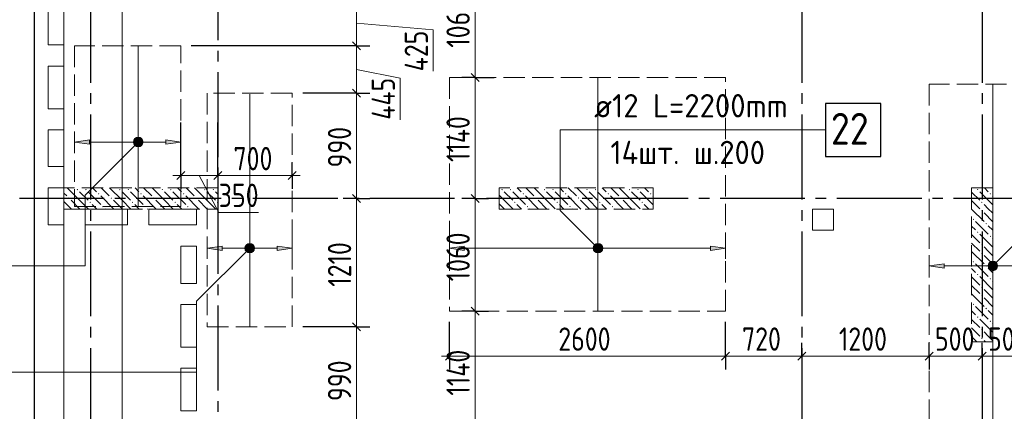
# Model space of a CAD drawing. Header units: millimetres. Extents: x 0 to 43617, y 0 to 59400.
# Tile 4 of 30: x 7257 to 16532, y 27125 to 30813. Entities that reach past the tile are written whole.
import ezdxf

# ---------------------------------------------------------------- set-up
doc = ezdxf.new("R2010")
doc.units = ezdxf.units.MM
doc.linetypes.add('______2', pattern=[270, 200, -70])
doc.linetypes.add('______5', pattern=[1100, 800, -100, 100, -100])
for name, color, linetype, lineweight in [('Standard', 7, 'Continuous', 25), ('ДОП Верх по Х', 7, 'Continuous', 25), ('ЖБ Пилон', 180, 'Continuous', 25), ('Оси', 40, '______5', 18), ('Позиционная метка номер позиции', 7, 'Continuous', 13), ('Примечания', 7, 'Continuous', 25)]:
    doc.layers.add(name, color=color, linetype=linetype, lineweight=lineweight)
doc.layers.add('ЖБ Перекрытие верхний уровень', color=7, linetype='Continuous', lineweight=25, true_color=0xe0e0ff)
doc.styles.add('GOST 2.304-81', font='txt')
doc.styles.add('ISOCPEUR', font='txt')

msp = doc.modelspace()

# ---------------------------------------------------------------- hatches: boundary and pattern name
at = {"layer": 'ДОП Верх по Х', "linetype": 'Continuous', "lineweight": 13, "transparency": 33554687}
for points in [[(7914, 29641), (7774, 29661), (7914, 29681)], [(9164, 28641), (9024, 28661), (9164, 28681)], [(11444.4, 28641), (11304.4, 28661), (11444.4, 28681)], [(15964, 28474.3), (15824, 28494.3), (15964, 28514.3)]]:
    msp.add_hatch(color=7, dxfattribs=at).paths.add_polyline_path(points, flags=16)
for points in [[(8341.7, 29642.3), (8341.7, 29679.8), (8336.5, 29661)], [(8341.7, 29679.8), (8355.2, 29628.8), (8355.2, 29693.3)], [(8341.7, 29679.8), (8341.7, 29642.3), (8355.2, 29628.8)], [(8355.2, 29693.3), (8374, 29623.5), (8374, 29698.5)], [(8355.2, 29693.3), (8355.2, 29628.8), (8374, 29623.5)], [(8374, 29698.5), (8374, 29623.5), (8392.7, 29628.8)], [(8374, 29698.5), (8392.7, 29628.8), (8392.7, 29693.3)], [(8392.7, 29693.3), (8392.7, 29628.8), (8406.2, 29642.3)], [(8392.7, 29693.3), (8406.2, 29642.3), (8406.2, 29679.8)], [(8406.2, 29679.8), (8406.2, 29642.3), (8411.5, 29661)], [(8634, 29641), (8774, 29661), (8634, 29681)], [(9391.7, 28642.3), (9391.7, 28679.8), (9386.5, 28661)], [(9391.7, 28679.8), (9405.2, 28628.8), (9405.2, 28693.3)], [(9391.7, 28679.8), (9391.7, 28642.3), (9405.2, 28628.8)], [(9405.2, 28693.3), (9424, 28623.5), (9424, 28698.5)], [(9405.2, 28693.3), (9405.2, 28628.8), (9424, 28623.5)], [(9424, 28698.5), (9424, 28623.5), (9442.7, 28628.8)], [(9424, 28698.5), (9442.7, 28628.8), (9442.7, 28693.3)], [(9442.7, 28693.3), (9442.7, 28628.8), (9456.2, 28642.3)], [(9442.7, 28693.3), (9456.2, 28642.3), (9456.2, 28679.8)], [(9456.2, 28679.8), (9456.2, 28642.3), (9461.5, 28661)], [(9684, 28641), (9824, 28661), (9684, 28681)], [(12672.1, 28642.3), (12672.1, 28679.8), (12666.9, 28661)], [(12672.1, 28679.8), (12685.6, 28628.8), (12685.6, 28693.3)], [(12672.1, 28679.8), (12672.1, 28642.3), (12685.6, 28628.8)], [(12685.6, 28693.3), (12704.4, 28623.5), (12704.4, 28698.5)], [(12685.6, 28693.3), (12685.6, 28628.8), (12704.4, 28623.5)], [(12704.4, 28698.5), (12704.4, 28623.5), (12723.1, 28628.8)], [(12704.4, 28698.5), (12723.1, 28628.8), (12723.1, 28693.3)], [(12723.1, 28693.3), (12723.1, 28628.8), (12736.6, 28642.3)], [(12723.1, 28693.3), (12736.6, 28642.3), (12736.6, 28679.8)], [(12736.6, 28679.8), (12736.6, 28642.3), (12741.9, 28661)], [(13764.4, 28641), (13904.4, 28661), (13764.4, 28681)], [(16391.7, 28475.5), (16391.7, 28513), (16386.5, 28494.3)], [(16391.7, 28513), (16405.2, 28462), (16405.2, 28526.5)], [(16391.7, 28513), (16391.7, 28475.5), (16405.2, 28462)], [(16405.2, 28526.5), (16424, 28456.8), (16424, 28531.8)], [(16405.2, 28526.5), (16405.2, 28462), (16424, 28456.8)], [(16424, 28531.8), (16424, 28456.8), (16442.7, 28462)], [(16424, 28531.8), (16442.7, 28462), (16442.7, 28526.5)], [(16442.7, 28526.5), (16442.7, 28462), (16456.2, 28475.5)], [(16442.7, 28526.5), (16456.2, 28475.5), (16456.2, 28513)], [(16456.2, 28513), (16456.2, 28475.5), (16461.5, 28494.3)]]:
    msp.add_hatch(color=7, dxfattribs=at).paths.add_polyline_path(points)
at = {"layer": 'ЖБ Пилон', "linetype": 'Continuous', "lineweight": 18, "transparency": 33554687}
for points in [[(7794.5, 29213.1), (7801, 29219.6), (7807.5, 29213.1), (7801, 29206.6)], [(7874.5, 29213.1), (7881, 29219.6), (7887.5, 29213.1), (7881, 29206.6)], [(8194.5, 29213.1), (8201, 29219.6), (8207.5, 29213.1), (8201, 29206.6)], [(8274.5, 29213.1), (8281, 29219.6), (8287.5, 29213.1), (8281, 29206.6)], [(8594.5, 29213.1), (8601, 29219.6), (8607.5, 29213.1), (8601, 29206.6)], [(8674.5, 29213.1), (8681, 29219.6), (8687.5, 29213.1), (8681, 29206.6)], [(8994.5, 29213.1), (9001, 29219.6), (9007.5, 29213.1), (9001, 29206.6)], [(9074.5, 29213.1), (9081, 29219.6), (9087.5, 29213.1), (9081, 29206.6)], [(11794.5, 29213.1), (11801, 29219.6), (11807.5, 29213.1), (11801, 29206.6)], [(11874.5, 29213.1), (11881, 29219.6), (11887.5, 29213.1), (11881, 29206.6)], [(12194.5, 29213.1), (12201, 29219.6), (12207.5, 29213.1), (12201, 29206.6)], [(12274.5, 29213.1), (12281, 29219.6), (12287.5, 29213.1), (12281, 29206.6)], [(12594.5, 29213.1), (12601, 29219.6), (12607.5, 29213.1), (12601, 29206.6)], [(12674.5, 29213.1), (12681, 29219.6), (12687.5, 29213.1), (12681, 29206.6)], [(12994.5, 29213.1), (13001, 29219.6), (13007.5, 29213.1), (13001, 29206.6)], [(13074.5, 29213.1), (13081, 29219.6), (13087.5, 29213.1), (13081, 29206.6)], [(16274.5, 29213.1), (16281, 29219.6), (16287.5, 29213.1), (16281, 29206.6)], [(7714.5, 29133.1), (7721, 29139.6), (7727.5, 29133.1), (7721, 29126.6)], [(7994.5, 29173.1), (8001, 29179.6), (8007.5, 29173.1), (8001, 29166.6)], [(8114.5, 29133.1), (8121, 29139.6), (8127.5, 29133.1), (8121, 29126.6)], [(8394.5, 29173.1), (8401, 29179.6), (8407.5, 29173.1), (8401, 29166.6)], [(8514.5, 29133.1), (8521, 29139.6), (8527.5, 29133.1), (8521, 29126.6)], [(8794.5, 29173.1), (8801, 29179.6), (8807.5, 29173.1), (8801, 29166.6)], [(8914.5, 29133.1), (8921, 29139.6), (8927.5, 29133.1), (8921, 29126.6)], [(11994.5, 29173.1), (12001, 29179.6), (12007.5, 29173.1), (12001, 29166.6)], [(12114.5, 29133.1), (12121, 29139.6), (12127.5, 29133.1), (12121, 29126.6)], [(12394.5, 29173.1), (12401, 29179.6), (12407.5, 29173.1), (12401, 29166.6)], [(12514.5, 29133.1), (12521, 29139.6), (12527.5, 29133.1), (12521, 29126.6)], [(12794.5, 29173.1), (12801, 29179.6), (12807.5, 29173.1), (12801, 29166.6)], [(12914.5, 29133.1), (12921, 29139.6), (12927.5, 29133.1), (12921, 29126.6)], [(13194.5, 29173.1), (13201, 29179.6), (13207.5, 29173.1), (13201, 29166.6)], [(16394.5, 29173.1), (16401, 29179.6), (16407.5, 29173.1), (16401, 29166.6)], [(7914.5, 29093.1), (7921, 29099.6), (7927.5, 29093.1), (7921, 29086.6)], [(8034.5, 29053.1), (8041, 29059.6), (8047.4, 29053.1), (8041, 29046.6)], [(8314.5, 29093.1), (8321, 29099.6), (8327.5, 29093.1), (8321, 29086.6)], [(8434.5, 29053.1), (8441, 29059.6), (8447.4, 29053.1), (8441, 29046.6)], [(8714.5, 29093.1), (8721, 29099.6), (8727.5, 29093.1), (8721, 29086.6)], [(8834.5, 29053.1), (8841, 29059.6), (8847.4, 29053.1), (8841, 29046.6)], [(9114.5, 29093.1), (9121, 29099.6), (9124, 29096.6), (9124, 29089.7), (9121, 29086.6)], [(11914.5, 29093.1), (11921, 29099.6), (11927.5, 29093.1), (11921, 29086.6)], [(12034.5, 29053.1), (12041, 29059.6), (12047.4, 29053.1), (12041, 29046.6)], [(12314.5, 29093.1), (12321, 29099.6), (12327.5, 29093.1), (12321, 29086.6)], [(12434.5, 29053.1), (12441, 29059.6), (12447.4, 29053.1), (12441, 29046.6)], [(12714.5, 29093.1), (12721, 29099.6), (12727.5, 29093.1), (12721, 29086.6)], [(12834.5, 29053.1), (12841, 29059.6), (12847.4, 29053.1), (12841, 29046.6)], [(13114.5, 29093.1), (13121, 29099.6), (13127.5, 29093.1), (13121, 29086.6)], [(16314.5, 29093.1), (16321, 29099.6), (16327.5, 29093.1), (16321, 29086.6)], [(16234.5, 28933.1), (16240.9, 28939.6), (16247.4, 28933.1), (16240.9, 28926.6)], [(16314.5, 29013.1), (16321, 29019.6), (16327.5, 29013.1), (16321, 29006.6)], [(16354.4, 28893.1), (16360.9, 28899.6), (16367.4, 28893.1), (16360.9, 28886.6)], [(16274.5, 28813.1), (16281, 28819.6), (16287.5, 28813.1), (16281, 28806.6)], [(16394.5, 28773.1), (16401, 28779.6), (16407.5, 28773.1), (16401, 28766.6)], [(16314.5, 28693.1), (16321, 28699.6), (16327.5, 28693.1), (16321, 28686.6)], [(16314.5, 28613.1), (16321, 28619.6), (16327.5, 28613.1), (16321, 28606.6)], [(16234.5, 28533.1), (16240.9, 28539.6), (16247.4, 28533.1), (16240.9, 28526.6)], [(16354.4, 28493.1), (16360.9, 28499.6), (16367.4, 28493.1), (16360.9, 28486.6)], [(16274.5, 28413.1), (16281, 28419.6), (16287.5, 28413.1), (16281, 28406.6)], [(16314.5, 28293.1), (16321, 28299.6), (16327.5, 28293.1), (16321, 28286.6)], [(16394.5, 28373.1), (16401, 28379.6), (16407.5, 28373.1), (16401, 28366.6)], [(16314.5, 28213.1), (16321, 28219.6), (16327.5, 28213.1), (16321, 28206.6)], [(16234.5, 28133.1), (16240.9, 28139.6), (16247.4, 28133.1), (16240.9, 28126.6)], [(16274.5, 28013.1), (16281, 28019.6), (16287.5, 28013.1), (16281, 28006.6)], [(16354.4, 28093.1), (16360.9, 28099.6), (16367.4, 28093.1), (16360.9, 28086.6)], [(16394.5, 27973.1), (16401, 27979.6), (16407.5, 27973.1), (16401, 27966.6)], [(16314.5, 27893.1), (16321, 27899.6), (16327.5, 27893.1), (16321, 27886.6)], [(16314.5, 27813.1), (16321, 27819.6), (16327.5, 27813.1), (16321, 27806.6)]]:
    msp.add_hatch(color=7, dxfattribs=at).paths.add_polyline_path(points, flags=16)
at = {"layer": 'Позиционная метка номер позиции', "linetype": 'Continuous', "lineweight": 13, "transparency": 33554687}
for points in [[(8405.8, 29629.2), (8342.2, 29692.8), (8330.7, 29672.5)], [(8417.3, 29649.6), (8362.5, 29704.3), (8342.2, 29692.8)], [(8417.3, 29649.6), (8342.2, 29692.8), (8405.8, 29629.2)], [(8417.3, 29672.5), (8385.5, 29704.3), (8362.5, 29704.3)], [(8417.3, 29672.5), (8362.5, 29704.3), (8417.3, 29649.6)], [(8385.5, 29704.3), (8417.3, 29672.5), (8405.8, 29692.8)], [(8405.8, 29629.2), (8330.7, 29672.5), (8385.5, 29617.7)], [(8385.5, 29617.7), (8330.7, 29672.5), (8330.7, 29649.6)], [(8385.5, 29617.7), (8330.7, 29649.6), (8362.5, 29617.7)], [(8362.5, 29617.7), (8330.7, 29649.6), (8342.2, 29629.2)], [(9455.8, 28629.2), (9392.2, 28692.8), (9380.7, 28672.5)], [(9455.8, 28629.2), (9380.7, 28672.5), (9435.4, 28617.7)], [(9435.4, 28617.7), (9380.7, 28672.5), (9380.7, 28649.6)], [(9467.3, 28649.6), (9412.5, 28704.3), (9392.2, 28692.8)], [(9467.3, 28649.6), (9392.2, 28692.8), (9455.8, 28629.2)], [(9467.3, 28672.5), (9435.4, 28704.3), (9412.5, 28704.3)], [(9467.3, 28672.5), (9412.5, 28704.3), (9467.3, 28649.6)], [(9435.4, 28704.3), (9467.3, 28672.5), (9455.8, 28692.8)], [(12672.6, 28629.2), (12715.8, 28704.3), (12661.1, 28649.6)], [(12661.1, 28649.6), (12715.8, 28704.3), (12692.9, 28704.3)], [(12661.1, 28649.6), (12692.9, 28704.3), (12661.1, 28672.5)], [(12661.1, 28672.5), (12692.9, 28704.3), (12672.6, 28692.8)], [(12672.6, 28629.2), (12736.2, 28692.8), (12715.8, 28704.3)], [(12692.9, 28617.7), (12736.2, 28692.8), (12672.6, 28629.2)], [(12692.9, 28617.7), (12747.7, 28672.5), (12736.2, 28692.8)], [(12715.8, 28617.7), (12747.7, 28672.5), (12692.9, 28617.7)], [(12715.8, 28617.7), (12747.7, 28649.6), (12747.7, 28672.5)], [(9435.4, 28617.7), (9380.7, 28649.6), (9412.5, 28617.7)], [(9412.5, 28617.7), (9380.7, 28649.6), (9392.2, 28629.2)], [(12747.7, 28649.6), (12715.8, 28617.7), (12736.2, 28629.2)], [(16380.7, 28505.7), (16455.8, 28462.5), (16392.2, 28526.1)], [(16380.7, 28482.8), (16435.4, 28451), (16380.7, 28505.7)], [(16380.7, 28505.7), (16435.4, 28451), (16455.8, 28462.5)], [(16412.5, 28451), (16380.7, 28482.8), (16392.2, 28462.5)], [(16380.7, 28482.8), (16412.5, 28451), (16435.4, 28451)], [(16392.2, 28526.1), (16467.3, 28482.8), (16412.5, 28537.5)], [(16392.2, 28526.1), (16455.8, 28462.5), (16467.3, 28482.8)], [(16412.5, 28537.5), (16467.3, 28482.8), (16467.3, 28505.7)], [(16412.5, 28537.5), (16467.3, 28505.7), (16435.4, 28537.5)], [(16435.4, 28537.5), (16467.3, 28505.7), (16455.8, 28526.1)]]:
    msp.add_hatch(color=7, dxfattribs=at).paths.add_polyline_path(points)

# ---------------------------------------------------------------- linework, layer by layer
at = {"layer": 'Standard', "color": 7, "linetype": 'Continuous', "lineweight": 13, "transparency": 33554687}
for p, q in [((11546.9, 31330), (11546.9, 30268.9)), ((10430, 30993), (10430, 30567)), ((10430, 30780), (11153.2, 30717.9)), ((11153.2, 30717.9), (11153.2, 30327.1)), ((10430, 30567), (10430, 30120)), ((10430, 30343.5), (10842.2, 30261.9)), ((10842.2, 30261.9), (10842.2, 29871)), ((11546.9, 30268.9), (11546.9, 29130)), ((10430, 30120), (10430, 29130)), ((8774, 29344.9), (8699, 29344.9)), ((8774, 29344.9), (9124, 29344.9)), ((8949, 29344.9), (9132, 28998.8)), ((9824, 29344.9), (9899, 29344.9)), ((10430, 29130), (10430, 27920)), ((11546.9, 29130), (11546.9, 28068.9)), ((9132, 28998.8), (9507.4, 28998.8)), ((11546.9, 28068.9), (11546.9, 26930)), ((10430, 27920), (10430, 26930)), ((11304.4, 27645.1), (11229.4, 27645.1)), ((11304.4, 27645.1), (13904.4, 27645.1)), ((13904.4, 27645.1), (14624, 27645.1)), ((14624, 27645.1), (15824, 27645.1)), ((15824, 27645.1), (16324, 27645.1)), ((16324, 27645.1), (16824, 27645.1))]:
    msp.add_line(p, q, dxfattribs=at)
at = {"layer": 'Standard', "color": 251, "linetype": 'Continuous', "lineweight": -3, "true_color": 0x656565, "transparency": 33554687}
for p, q in [((10430, 30567), (10305, 30567)), ((10430, 30567), (10555, 30567)), ((11546.9, 30268.9), (11421.9, 30268.9)), ((11546.9, 30268.9), (11671.9, 30268.9)), ((11546.9, 30268.9), (11726.5, 30268.9)), ((10430, 30120), (10305, 30120)), ((10430, 30120), (10555, 30120)), ((8774, 29344.9), (8774, 29845)), ((9124, 29344.9), (9124, 29845)), ((8774, 29344.9), (8774, 29469.9)), ((9124, 29344.9), (9124, 29469.9)), ((9824, 29344.9), (9824, 29469.9)), ((8774, 29344.9), (8774, 29219.9)), ((9124, 29344.9), (9124, 29219.9)), ((9824, 29344.9), (9824, 29219.9)), ((9824, 29344.9), (9824, 29344.9)), ((10430, 29130), (10305, 29130)), ((10430, 29130), (10555, 29130)), ((11546.9, 29130), (11421.9, 29130)), ((11546.9, 29130), (11671.9, 29130)), ((11546.9, 29130), (11552.7, 29130)), ((11546.9, 28068.9), (11421.9, 28068.9)), ((11546.9, 28068.9), (11671.9, 28068.9)), ((11546.9, 28068.9), (11546.9, 28068.9)), ((10430, 27920), (10305, 27920)), ((10430, 27920), (10555, 27920)), ((11304.4, 27645.1), (11304.4, 27968.9)), ((11304.4, 27645.1), (11304.4, 27770.1)), ((13904.4, 27645.1), (13904.4, 27770.1)), ((14624, 27645.1), (14624, 27770.1)), ((15824, 27645.1), (15824, 27770.1)), ((16324, 27645.1), (16324, 27770.1)), ((11304.4, 27645.1), (11304.4, 27520.1)), ((13904.4, 27645.1), (13904.4, 27520.1)), ((14624, 27645.1), (14624, 27520.1)), ((14624, 27645.1), (14624, 27645.1)), ((15824, 27645.1), (15824, 27520.1)), ((15824, 27645.1), (15824, 27645.1)), ((16324, 27645.1), (16324, 27520.1)), ((16324, 27645.1), (16324, 27645.1))]:
    msp.add_line(p, q, dxfattribs=at)
at = {"layer": 'Standard', "color": 7, "linetype": 'Continuous', "lineweight": 25, "transparency": 33554687}
for p, q in [((10392.5, 30604.5), (10467.5, 30529.5)), ((11509.4, 30306.4), (11584.4, 30231.4)), ((10392.5, 30157.5), (10467.5, 30082.5)), ((8736.5, 29307.4), (8811.5, 29382.4)), ((9086.5, 29307.4), (9161.5, 29382.4)), ((9786.5, 29307.4), (9861.5, 29382.4)), ((10392.5, 29167.5), (10467.5, 29092.5)), ((11509.4, 29167.5), (11584.4, 29092.5)), ((11509.4, 28106.4), (11584.4, 28031.4)), ((10392.5, 27957.5), (10467.5, 27882.5)), ((11266.9, 27607.6), (11341.9, 27682.6)), ((13866.9, 27607.6), (13941.9, 27682.6)), ((14586.5, 27607.6), (14661.5, 27682.6)), ((15786.5, 27607.6), (15861.5, 27682.6)), ((16286.5, 27607.6), (16361.5, 27682.6))]:
    msp.add_line(p, q, dxfattribs=at)
at = {"layer": 'Standard', "color": 254, "linetype": 'Continuous', "lineweight": 13, "true_color": 0xc4c4ff, "transparency": 33554687}
msp.add_lwpolyline([(8224, 10930), (33143, 10930), (33143, 57289), (8224, 57289), (8224, 10930)], dxfattribs=at)
at = {"layer": 'Standard', "color": 7, "linetype": 'Continuous', "lineweight": 25, "transparency": 33554687}
msp.add_lwpolyline([(7394, 10100), (33074, 10100), (33074, 57220), (7394, 57220), (7394, 10100)], dxfattribs=at)
at = {"layer": 'Standard', "color": 7, "linetype": 'Continuous', "lineweight": 13, "transparency": 33554687}
for points in [[(7674, 10380), (33074, 10380), (33074, 57220), (7674, 57220), (7674, 10380)], [(9124, 29344.9), (9145.1, 29344.9), (9145.1, 29344.9), (9355.5, 29344.9), (9355.5, 29344.9), (9824, 29344.9)]]:
    msp.add_lwpolyline(points, dxfattribs=at)
at = {"layer": 'Standard', "color": 251, "linetype": 'Continuous', "lineweight": -3, "true_color": 0x656565, "transparency": 33554687}
for points in [[(10430, 30567), (10413, 30567), (10413, 30567), (10413, 30567), (10413, 30567), (10413, 30567), (10413, 30567), (10413, 30567), (10413, 30567), (10413, 30567), (10413, 30567), (10413, 30567), (10413, 30567), (10413, 30567), (10413, 30567), (10413, 30567), (10413, 30567), (8874, 30567)], [(10430, 30120), (10413, 30120), (10413, 30120), (10413, 30120), (10413, 30120), (10413, 30120), (10413, 30120), (10413, 30120), (10413, 30120), (10413, 30120), (10413, 30120), (10413, 30120), (10413, 30120), (10413, 30120), (10413, 30120), (10413, 30120), (10413, 30120), (9924, 30120)], [(10430, 29130), (10413, 29130), (10413, 29130), (10413, 29130), (10413, 29130), (10413, 29130), (10413, 29130), (10413, 29130), (10413, 29130), (10413, 29130), (10413, 29130), (10413, 29130), (10413, 29130), (10413, 29130), (10413, 29130), (10381.6, 29130)], [(10430, 27920), (10413, 27920), (10413, 27920), (10413, 27920), (10413, 27920), (10413, 27920), (10413, 27920), (10413, 27920), (10413, 27920), (10413, 27920), (10413, 27920), (10413, 27920), (10413, 27920), (9924, 27920)], [(13904.4, 27645.1), (13904.4, 27662.1), (13904.4, 27662.1), (13904.4, 27662.1), (13904.4, 27662.1), (13904.4, 27662.1), (13904.4, 27662.1), (13904.4, 27662.1), (13904.4, 27662.1), (13904.4, 27968.9)]]:
    msp.add_lwpolyline(points, dxfattribs=at)
at = {"layer": 'ДОП Верх по Х', "color": 7, "linetype": 'Continuous', "lineweight": 18, "transparency": 33554687}
for p, q in [((8374, 30561), (8374, 29061)), ((12704.4, 30262.9), (12704.4, 28074.9)), ((16424, 30199), (16424, 26811)), ((9424, 27927), (9424, 30113))]:
    msp.add_line(p, q, dxfattribs=at)
at = {"layer": 'ДОП Верх по Х', "color": 7, "linetype": 'Continuous', "lineweight": 13, "transparency": 33554687}
msp.add_line((12648, 29775.5), (14734, 29775.5), dxfattribs=at)
at = {"layer": 'ДОП Верх по Х', "color": 251, "linetype": 'Continuous', "lineweight": 13, "true_color": 0x494949, "transparency": 33554687}
for p, q in [((7774, 29661), (7774, 29761)), ((7774, 29661), (7914, 29681)), ((7914, 29681), (7914, 29641)), ((8374, 29698.5), (8374, 29698.5)), ((8774, 29661), (8634, 29681)), ((8634, 29681), (8634, 29641)), ((8774, 29661), (8774, 29761)), ((7914, 29641), (7774, 29661)), ((7774, 29661), (7774, 29561)), ((7774, 29661), (7774, 29661)), ((7914, 29661), (8344, 29661)), ((8374, 29623.5), (8374, 29623.5)), ((8404, 29661), (8634, 29661)), ((8634, 29641), (8774, 29661)), ((8774, 29661), (8774, 29561)), ((8774, 29661), (8774, 29661)), ((9024, 28661), (9024, 28761)), ((9824, 28661), (9824, 28761)), ((11304.4, 28661), (11304.4, 28761)), ((13904.4, 28661), (13904.4, 28761)), ((9024, 28661), (9164, 28681)), ((9164, 28641), (9024, 28661)), ((9024, 28661), (9024, 28561)), ((9024, 28661), (9024, 28661)), ((9164, 28681), (9164, 28641)), ((9164, 28661), (9394, 28661)), ((9424, 28698.5), (9424, 28698.5)), ((9454, 28661), (9684, 28661)), ((9824, 28661), (9684, 28681)), ((9684, 28681), (9684, 28641)), ((9684, 28641), (9824, 28661)), ((9824, 28661), (9824, 28561)), ((9824, 28661), (9824, 28661)), ((11304.4, 28661), (11444.4, 28681)), ((11444.4, 28641), (11304.4, 28661)), ((11304.4, 28661), (11304.4, 28561)), ((11304.4, 28661), (11304.4, 28661)), ((11444.4, 28681), (11444.4, 28641)), ((11444.4, 28661), (12674.4, 28661)), ((12704.4, 28698.5), (12704.4, 28698.5)), ((12734.4, 28661), (13764.4, 28661)), ((13904.4, 28661), (13764.4, 28681)), ((13764.4, 28681), (13764.4, 28641)), ((13764.4, 28641), (13904.4, 28661)), ((13904.4, 28661), (13904.4, 28561)), ((13904.4, 28661), (13904.4, 28661)), ((9424, 28623.5), (9424, 28623.5)), ((12704.4, 28623.5), (12704.4, 28623.5)), ((15824, 28494.3), (15824, 28594.3)), ((15824, 28494.3), (15964, 28514.3)), ((15964, 28474.3), (15824, 28494.3)), ((15824, 28494.3), (15824, 28394.3)), ((15824, 28494.3), (15824, 28494.3)), ((15964, 28514.3), (15964, 28474.3)), ((15964, 28494.3), (16394, 28494.3)), ((16424, 28531.8), (16424, 28531.8)), ((16454, 28494.3), (16684, 28494.3)), ((16424, 28456.8), (16424, 28456.8))]:
    msp.add_line(p, q, dxfattribs=at)
at = {"layer": 'ДОП Верх по Х', "color": 7, "linetype": 'Continuous', "lineweight": 25, "transparency": 33554687}
msp.add_lwpolyline([(14848, 29525.5), (15368, 29525.5), (15368, 30025.5), (14848, 30025.5), (14848, 29525.5)], dxfattribs=at)
at = {"layer": 'ДОП Верх по Х', "color": 251, "linetype": 'Continuous', "lineweight": 13, "true_color": 0x494949, "transparency": 33554687}
for centre in [(8374, 29661), (9424, 28661), (12704.4, 28661), (16424, 28494.3)]:
    msp.add_circle(centre, 37.5, dxfattribs=at)
at = {"layer": 'ЖБ Перекрытие верхний уровень', "color": 7, "linetype": 'Continuous', "lineweight": 18, "transparency": 33554687}
for p, q in [((7394, 57220), (7394, 28680)), ((7524, 30575), (7524, 30975)), ((7674, 30975), (7674, 30575)), ((7674, 30575), (7524, 30575)), ((7524, 29975), (7524, 30375)), ((7524, 30375), (7674, 30375)), ((7674, 30375), (7674, 29975)), ((7674, 29975), (7524, 29975)), ((7524, 29430), (7524, 29775)), ((7524, 29775), (7674, 29775)), ((7674, 29775), (7674, 29430)), ((7674, 29430), (7524, 29430)), ((7524, 29230), (7674, 29230)), ((7524, 28880), (7524, 29230)), ((7674, 29230), (7674, 28880)), ((7874, 28880), (7874, 29030)), ((7874, 29030), (8274, 29030)), ((8274, 29030), (8274, 28880)), ((8474, 29030), (8924, 29030)), ((8474, 28880), (8474, 29030)), ((8924, 29030), (8924, 28880)), ((14924, 29030), (14724, 29030)), ((14724, 29030), (14724, 28830)), ((14924, 28830), (14924, 29030)), ((7674, 28880), (7524, 28880)), ((8274, 28880), (7874, 28880)), ((8924, 28880), (8474, 28880)), ((14724, 28830), (14924, 28830)), ((7394, 28680), (7394, 20799.6)), ((8774, 28680), (8924, 28680)), ((8774, 28330), (8774, 28680)), ((8924, 28680), (8924, 28330)), ((8924, 28330), (8774, 28330)), ((8774, 27730), (8774, 28130)), ((8774, 28130), (8924, 28130)), ((8924, 28130), (8924, 27730)), ((8924, 27730), (8774, 27730)), ((8774, 27130), (8774, 27530)), ((8774, 27530), (8924, 27530)), ((8924, 27530), (8924, 27130)), ((8924, 27130), (8774, 27130))]:
    msp.add_line(p, q, dxfattribs=at)
at = {"layer": 'ЖБ Пилон', "color": 253, "linetype": '______2', "lineweight": 13, "true_color": 0xa0a0a0, "transparency": 33554687}
for p, q in [((9124, 29230), (7674, 29230)), ((7674, 29230), (7674, 29030)), ((9124, 29030), (9124, 29230)), ((13224, 29230), (11774, 29230)), ((11774, 29230), (11774, 29030)), ((13224, 29030), (13224, 29230)), ((16224, 29230), (16224, 27780)), ((16424, 29230), (16224, 29230)), ((16424, 27780), (16424, 29230)), ((7674, 29030), (9124, 29030)), ((11774, 29030), (13224, 29030)), ((16224, 27780), (16424, 27780))]:
    msp.add_line(p, q, dxfattribs=at)
at = {"layer": 'ЖБ Пилон', "color": 9, "linetype": 'Continuous', "lineweight": 18, "true_color": 0xc7c7c7, "transparency": 33554687}
for p, q in [((7821, 29113.1), (7704.1, 29230)), ((7944.1, 29230), (7981, 29193.1)), ((8024.1, 29230), (8101, 29153.1)), ((8221, 29113.1), (8104.1, 29230)), ((8344.1, 29230), (8381, 29193.1)), ((8424.1, 29230), (8501, 29153.1)), ((8621, 29113.1), (8504.1, 29230)), ((8744.1, 29230), (8781, 29193.1)), ((8824.1, 29230), (8901, 29153.1)), ((9021, 29113.1), (8904.1, 29230)), ((11944.1, 29230), (11981, 29193.1)), ((12024.1, 29230), (12101, 29153.1)), ((12221, 29113.1), (12104.1, 29230)), ((12344.1, 29230), (12381, 29193.1)), ((12424.1, 29230), (12501, 29153.1)), ((12621, 29113.1), (12504.1, 29230)), ((12744.1, 29230), (12781, 29193.1)), ((12824.1, 29230), (12901, 29153.1)), ((13021, 29113.1), (12904.1, 29230)), ((13144.1, 29230), (13181, 29193.1)), ((16344.1, 29230), (16381, 29193.1)), ((7674, 29180.1), (7701, 29153.1)), ((7821, 29193.1), (7901, 29113.1)), ((7901, 29193.1), (8021, 29073.1)), ((8141, 29033.1), (8021, 29153.1)), ((8221, 29193.1), (8301, 29113.1)), ((8301, 29193.1), (8421, 29073.1)), ((8541, 29033.1), (8421, 29153.1)), ((8621, 29193.1), (8701, 29113.1)), ((8701, 29193.1), (8821, 29073.1)), ((8941, 29033.1), (8821, 29153.1)), ((9021, 29193.1), (9101, 29113.1)), ((9101, 29193.1), (9124, 29170.1)), ((11821, 29113.1), (11774, 29160.1)), ((11821, 29193.1), (11901, 29113.1)), ((11901, 29193.1), (12021, 29073.1)), ((12141, 29033.1), (12021, 29153.1)), ((12221, 29193.1), (12301, 29113.1)), ((12301, 29193.1), (12421, 29073.1)), ((12541, 29033.1), (12421, 29153.1)), ((12621, 29193.1), (12701, 29113.1)), ((12701, 29193.1), (12821, 29073.1)), ((12941, 29033.1), (12821, 29153.1)), ((13021, 29193.1), (13101, 29113.1)), ((13101, 29193.1), (13221, 29073.1)), ((13224, 29150.1), (13221, 29153.1)), ((16224, 29190.1), (16301, 29113.1)), ((16301, 29193.1), (16421, 29073.1)), ((16424, 29150.1), (16421, 29153.1)), ((7741, 29033.1), (7674, 29100.1)), ((7741, 29113.1), (7821, 29033.1)), ((7741, 29033.1), (7744.1, 29030)), ((7821, 29113.1), (7901, 29033.1)), ((7821, 29033.1), (7824.1, 29030)), ((7981, 29033.1), (7941, 29073.1)), ((7984.1, 29030), (7981, 29033.1)), ((8060.9, 29033.1), (8064.1, 29030)), ((8141, 29113.1), (8221, 29033.1)), ((8141, 29033.1), (8144.1, 29030)), ((8221, 29113.1), (8301, 29033.1)), ((8221, 29033.1), (8224.1, 29030)), ((8381, 29033.1), (8341, 29073.1)), ((8384.1, 29030), (8381, 29033.1)), ((8460.9, 29033.1), (8464.1, 29030)), ((8541, 29113.1), (8621, 29033.1)), ((8541, 29033.1), (8544.1, 29030)), ((8621, 29113.1), (8701, 29033.1)), ((8621, 29033.1), (8624.1, 29030)), ((8781, 29033.1), (8741, 29073.1)), ((8784.1, 29030), (8781, 29033.1)), ((8860.9, 29033.1), (8864.1, 29030)), ((8941, 29113.1), (9021, 29033.1)), ((8941, 29033.1), (8944.1, 29030)), ((9021, 29113.1), (9101, 29033.1)), ((9021, 29033.1), (9024.1, 29030)), ((11774, 29080.1), (11821, 29033.1)), ((11821, 29113.1), (11901, 29033.1)), ((11821, 29033.1), (11824.1, 29030)), ((11981, 29033.1), (11941, 29073.1)), ((11984.1, 29030), (11981, 29033.1)), ((12060.9, 29033.1), (12064.1, 29030)), ((12141, 29113.1), (12221, 29033.1)), ((12141, 29033.1), (12144.1, 29030)), ((12221, 29113.1), (12301, 29033.1)), ((12221, 29033.1), (12224.1, 29030)), ((12381, 29033.1), (12341, 29073.1)), ((12384.1, 29030), (12381, 29033.1)), ((12460.9, 29033.1), (12464.1, 29030)), ((12541, 29113.1), (12621, 29033.1)), ((12541, 29033.1), (12544.1, 29030)), ((12621, 29113.1), (12701, 29033.1)), ((12621, 29033.1), (12624.1, 29030)), ((12781, 29033.1), (12741, 29073.1)), ((12784.1, 29030), (12781, 29033.1)), ((12860.9, 29033.1), (12864.1, 29030)), ((12941, 29113.1), (13021, 29033.1)), ((12941, 29033.1), (12944.1, 29030)), ((13021, 29113.1), (13101, 29033.1)), ((13021, 29033.1), (13024.1, 29030)), ((13181, 29033.1), (13141, 29073.1)), ((13184.1, 29030), (13181, 29033.1)), ((16224, 29110.1), (16301, 29033.1)), ((16224, 29030.1), (16340.9, 28913.1)), ((16381, 29033.1), (16340.9, 29073.1)), ((16421, 28993.1), (16381, 29033.1)), ((16340.9, 28993.1), (16424, 28910.1)), ((16260.9, 28833.1), (16224, 28870.1)), ((16260.9, 28913.1), (16381, 28793.1)), ((16381, 28873.1), (16424, 28830.1)), ((16224, 28790.1), (16301, 28713.1)), ((16301, 28793.1), (16421, 28673.1)), ((16424, 28750.1), (16421, 28753.1)), ((16224, 28710.1), (16301, 28633.1)), ((16381, 28633.1), (16340.9, 28673.1)), ((16224, 28630.1), (16340.9, 28513.1)), ((16340.9, 28593.1), (16424, 28510.1)), ((16421, 28593.1), (16381, 28633.1)), ((16260.9, 28513.1), (16381, 28393.1)), ((16381, 28473.1), (16424, 28430.1)), ((16260.9, 28433.1), (16224, 28470.1)), ((16224, 28390.1), (16301, 28313.1)), ((16301, 28393.1), (16421, 28273.1)), ((16224, 28310.1), (16301, 28233.1)), ((16424, 28350.1), (16421, 28353.1)), ((16224, 28230.1), (16340.9, 28113.1)), ((16381, 28233.1), (16340.9, 28273.1)), ((16421, 28193.1), (16381, 28233.1)), ((16260.9, 28113.1), (16381, 27993.1)), ((16340.9, 28193.1), (16424, 28110.1)), ((16260.9, 28033.1), (16224, 28070.1)), ((16381, 28073.1), (16424, 28030.1)), ((16224, 27990.1), (16301, 27913.1)), ((16301, 27993.1), (16421, 27873.1)), ((16424, 27950.1), (16421, 27953.1)), ((16224, 27910.1), (16301, 27833.1)), ((16224, 27830.1), (16274.1, 27780)), ((16381, 27833.1), (16340.9, 27873.1)), ((16421, 27793.1), (16381, 27833.1)), ((16340.9, 27793.1), (16354.1, 27780))]:
    msp.add_line(p, q, dxfattribs=at)
at = {"layer": 'Оси', "color": 8, "linetype": '______5', "lineweight": -3, "transparency": 33554687}
for p, q in [((9124, 57820), (9124, 7100)), ((7924, 57420), (7924, 7100)), ((14624, 57420), (14624, 7100)), ((16324, 57420), (16324, 7100)), ((22354, 29130), (3600, 29130))]:
    msp.add_line(p, q, dxfattribs=at)
at = {"layer": 'Позиционная метка номер позиции', "color": 7, "linetype": 'Continuous', "lineweight": 13, "transparency": 33554687}
for p, q in [((8342.2, 29692.8), (8342.2, 29692.8)), ((8405.8, 29692.8), (8405.8, 29692.8)), ((8342.2, 29629.2), (8342.2, 29629.2)), ((8405.8, 29629.2), (8405.8, 29629.2)), ((9392.2, 28692.8), (9392.2, 28692.8)), ((9455.8, 28692.8), (9455.8, 28692.8)), ((12672.6, 28692.8), (12672.6, 28692.8)), ((12736.2, 28692.8), (12736.2, 28692.8)), ((9392.2, 28629.2), (9392.2, 28629.2)), ((9455.8, 28629.2), (9455.8, 28629.2)), ((12672.6, 28629.2), (12672.6, 28629.2)), ((12736.2, 28629.2), (12736.2, 28629.2)), ((16392.2, 28526.1), (16392.2, 28526.1)), ((16455.8, 28526.1), (16455.8, 28526.1)), ((16392.2, 28462.5), (16392.2, 28462.5)), ((16455.8, 28462.5), (16455.8, 28462.5))]:
    msp.add_line(p, q, dxfattribs=at)
for points in [[(12704.4, 28661), (12348, 29017.4), (12348, 29775.5), (14848, 29775.5)], [(8374, 29661), (7874, 29161), (7874, 28494.6), (4920.5, 28494.6)], [(16424, 28494.3), (16924, 28994.3), (16924, 29398.8), (19724, 29398.8)], [(9424, 28661), (8924, 28161), (8924, 27494.6), (4920.5, 27494.6)]]:
    msp.add_lwpolyline(points, dxfattribs=at)
for centre in [(8374, 29661), (9424, 28661), (12704.4, 28661), (16424, 28494.3)]:
    msp.add_circle(centre, 45, dxfattribs=at)
at = {"layer": 'Примечания', "color": 7, "linetype": '______2', "lineweight": 18, "transparency": 33554687}
for p, q in [((8774, 30567), (7774, 30567)), ((7774, 30567), (7774, 29055)), ((8774, 29055), (8774, 30567)), ((13904.4, 30268.9), (11304.4, 30268.9)), ((11304.4, 30268.9), (11304.4, 28068.9)), ((13904.4, 28068.9), (13904.4, 30268.9)), ((16824, 30205), (15824, 30205)), ((15824, 30205), (15824, 26805)), ((9824, 30120), (9024, 30120)), ((9024, 30120), (9024, 27920)), ((9824, 27920), (9824, 30120)), ((7774, 29055), (8774, 29055)), ((11304.4, 28068.9), (13904.4, 28068.9)), ((9024, 27920), (9824, 27920))]:
    msp.add_line(p, q, dxfattribs=at)

# ---------------------------------------------------------------- texts
at = {"layer": 'Standard', "color": 7, "linetype": 'Continuous', "lineweight": 25, "transparency": 33554687, "char_height": 220, "attachment_point": 7, "rotation": 90, "style": 'GOST 2.304-81'}
for s, insert, width in [('1060', (11496.9, 30549.3), 625.741), ('425', (11103.2, 30327.1), 516.396), ('445', (10792.2, 29871), 516.384), ('1140', (11496.9, 29472.7), 578.854), ('990', (10380, 29421.7), 531.967), ('1210', (10380, 28298.3), 578.854), ('1060', (11496.9, 28349.3), 625.729), ('1140', (11496.9, 27272.7), 578.854), ('990', (10380, 27221.7), 531.967)]:
    msp.add_mtext(s, dxfattribs=dict(at, insert=insert, width=width))
at = {"layer": 'Standard', "color": 7, "linetype": 'Continuous', "lineweight": 25, "transparency": 33554687, "char_height": 220, "attachment_point": 7, "style": 'GOST 2.304-81'}
for s, insert, width in [('700', (9270.7, 29394.9), 531.973), ('350', (9132, 29048.8), 500.826), ('2600', (12330.7, 27695.1), 672.628), ('720', (14060.9, 27695.1), 531.967), ('1200', (14973.8, 27695.2), 625.741), ('500', (15878.5, 27695.1), 516.396), ('500', (16378.5, 27695.1), 516.396)]:
    msp.add_mtext(s, dxfattribs=dict(at, insert=insert, width=width))
at = {"layer": 'ДОП Верх по Х', "color": 7, "linetype": 'Continuous', "lineweight": 13, "transparency": 33554687, "attachment_point": 7, "style": 'ISOCPEUR'}
for s, insert, char_height, width in [('\\W0.96;ø12 L=2200mm ', (12668, 29892.9), 220, 2150.516), ('\\W0.87;22', (14898, 29635.5), 300, 550.811), ('\\W0.95;14шт. ш.200 ', (12822, 29452.9), 220, 1842.007)]:
    msp.add_mtext(s, dxfattribs=dict(at, insert=insert, char_height=char_height, width=width))

doc.saveas('drawing.dxf')
